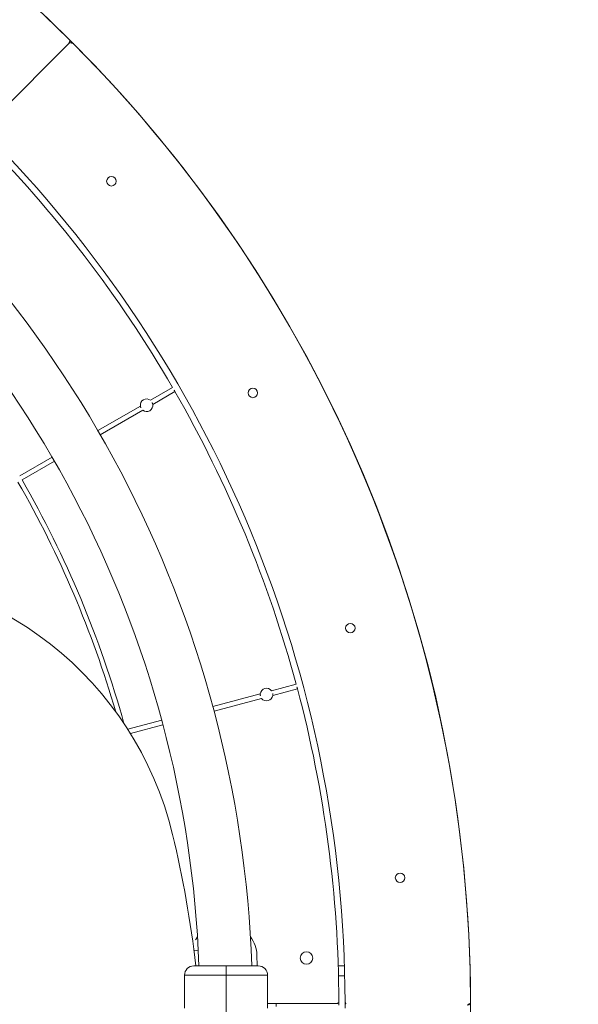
# Model space of a CAD drawing. Extents: x 5459245 to 5462690, y 5971016 to 5972523.
# Tile 30 of 136: x 5462447.903 to 5462448.259, y 5972204.564 to 5972205.192. Entities that reach past the tile are written whole.
import ezdxf

# ---------------------------------------------------------------- set-up
doc = ezdxf.new("R2010")
doc.units = 0
doc.linetypes.add('8', pattern=[0.5, 0.25, -0.25])
doc.layers.add('A_MAŁA ARCHITEKTURA', color=195, linetype='CONTINUOUS', lineweight=9)

msp = doc.modelspace()

# ---------------------------------------------------------------- linework, layer by layer
at = {"layer": 'A_MAŁA ARCHITEKTURA'}
for p, q in [((5462447.8805, 5972205.12268), (5462447.93426, 5972205.17644)), ((5462447.98619, 5972204.94895), (5462448.0003, 5972204.9571)), ((5462447.98769, 5972204.94636), (5462448.0018, 5972204.9545)), ((5462447.95266, 5972204.92959), (5462447.97977, 5972204.94525)), ((5462447.95416, 5972204.92699), (5462447.98127, 5972204.94265)), ((5462447.90284, 5972204.90083), (5462447.92346, 5972204.91274)), ((5462447.90434, 5972204.89823), (5462447.92496, 5972204.91014)), ((5462448.06337, 5972204.76364), (5462448.07911, 5972204.76786)), ((5462448.02597, 5972204.75362), (5462448.05621, 5972204.76172)), ((5462448.06415, 5972204.76074), (5462448.07989, 5972204.76496)), ((5462448.02675, 5972204.75072), (5462448.05698, 5972204.75882)), ((5462447.97171, 5972204.73908), (5462447.99341, 5972204.74489)), ((5462447.97338, 5972204.73642), (5462447.99418, 5972204.742)), ((5462448.05432, 5972204.58818), (5462448.05406, 5972204.59505)), ((5462448.03439, 5972204.58818), (5462448.03439, 5972204.58217)), ((5462448.10586, 5972204.58818), (5462448.10987, 5972204.58818)), ((5462448.00788, 5972204.58217), (5462448.00788, 5972204.56514)), ((5462448.00788, 5972204.58217), (5462448.03439, 5972204.58217)), ((5462448.03439, 5972204.58217), (5462448.03439, 5972204.54416)), ((5462448.03439, 5972204.58217), (5462448.0609, 5972204.58217)), ((5462448.0609, 5972204.56517), (5462448.0609, 5972204.58217)), ((5462448.10604, 5972204.58177), (5462448.11004, 5972204.58177)), ((5462448.06084, 5972204.56417), (5462448.10526, 5972204.56417)), ((5462448.06625, 5972204.56417), (5462448.06625, 5972204.56317)), ((5462448.10626, 5972204.56317), (5462448.10626, 5972204.56517)), ((5462448.11026, 5972204.56117), (5462448.11026, 5972204.56516))]:
    msp.add_line(p, q, dxfattribs=at)
at = {"layer": 'A_MAŁA ARCHITEKTURA', "flags": 128}
for points in [[(5462448.01389, 5972204.59814), (5462448.01533, 5972204.598), (5462448.01667, 5972204.59778)], [(5462448.06625, 5972204.56217), (5462448.06625, 5972204.56317), (5462448.06625, 5972204.56417)]]:
    msp.add_lwpolyline(points, dxfattribs=at)
at = {"layer": 'A_MAŁA ARCHITEKTURA', "linetype": '8', "lineweight": 25, "ltscale": 5}
msp.add_circle((5462447.32099, 5972204.56317), 2.87, dxfattribs=at)
at = {"layer": 'A_MAŁA ARCHITEKTURA'}
for centre, radius in [((5462447.32099, 5972204.56317), 0.8693), ((5462447.96126, 5972205.08863), 0.003), ((5462448.05147, 5972204.95362), 0.003), ((5462448.11361, 5972204.80361), 0.003), ((5462448.14529, 5972204.64435), 0.003), ((5462448.08567, 5972204.59318), 0.004)]:
    msp.add_circle(centre, radius, dxfattribs=at)
for centre, radius, start, end in [((5462447.32099, 5972204.56317), 0.8693, 45.13217, 89.86782), ((5462447.93285, 5972205.17786), 0.002, 315, 45.13217), ((5462447.93568, 5972205.17503), 0.002, 44.86783, 135), ((5462447.32099, 5972204.56317), 0.8693, 0.13218, 44.86783), ((5462447.32099, 5972204.56317), 0.73025, 1.96306, 53.54596), ((5462447.32099, 5972204.56317), 0.69654, 2.05769, 53.45085), ((5462447.32099, 5972204.56317), 0.78928, 0.14488, 44.85512), ((5462447.32099, 5972204.56317), 0.78527, 30.1095, 44.8905), ((5462447.32099, 5972204.56317), 0.78527, 29.89055, 30.1095), ((5462447.98373, 5972204.9458), 0.004, 52.02431, 187.9757), ((5462447.98373, 5972204.9458), 0.004, 7.9757, 52.02431), ((5462447.32099, 5972204.56317), 0.78527, 15.1095, 29.89055), ((5462447.98373, 5972204.9458), 0.004, 187.9757, 232.02431), ((5462447.98373, 5972204.9458), 0.004, 232.02431, 7.9757), ((5462447.32099, 5972204.56317), 0.66973, 16.22222, 29.87164), ((5462447.32099, 5972204.56317), 0.67273, 15.48223, 29.87222), ((5462447.78633, 5972204.62047), 0.22008, 13.54979, 90), ((5462447.32099, 5972204.56317), 0.78527, 14.89053, 15.1095), ((5462448.06018, 5972204.76123), 0.004, 172.9757, 217.0243), ((5462448.06018, 5972204.76123), 0.004, 37.0243, 172.9757), ((5462448.06018, 5972204.76123), 0.004, 217.0243, 352.9757), ((5462448.06018, 5972204.76123), 0.004, 352.9757, 37.0243), ((5462447.32099, 5972204.56317), 0.78527, 0.14616, 14.89053), ((5462447.32789, 5972204.50999), 0.69164, 6.49192, 13.54979), ((5462448.03307, 5972204.59415), 0.02101, 143.55363, 159.19851), ((5462448.03307, 5972204.59415), 0.02101, 2.4569, 36.55915), ((5462448.01388, 5972204.58217), 0.006, 90, 180), ((5462448.05489, 5972204.58217), 0.006, 0, 90), ((5462448.10526, 5972204.56517), 0.001, 270, 0.14616), ((5462448.11226, 5972204.56517), 0.002, 180.14488, 270), ((5462448.18829, 5972204.56517), 0.002, 270, 0.13218)]:
    msp.add_arc(centre, radius, start, end, dxfattribs=at)
for points, knots in [([(5462448.03439, 5972204.58818), (5462448.03266, 5972204.58818), (5462448.02925, 5972204.58818), (5462448.02456, 5972204.58818), (5462448.02052, 5972204.58818), (5462448.01722, 5972204.58818), (5462448.01494, 5972204.58818), (5462448.01385, 5972204.58818), (5462448.01399, 5972204.58818), (5462448.01403, 5972204.58818)], [0, 0, 0, 0, 0.161151, 0.317321, 0.465641, 0.619176, 0.779193, 0.940914, 1, 1, 1, 1]), ([(5462448.03439, 5972204.58818), (5462448.03612, 5972204.58818), (5462448.03952, 5972204.58818), (5462448.04421, 5972204.58818), (5462448.04825, 5972204.58818), (5462448.05156, 5972204.58818), (5462448.05383, 5972204.58818), (5462448.05493, 5972204.58818), (5462448.05478, 5972204.58818), (5462448.05475, 5972204.58818)], [0, 0, 0, 0, 0.16115, 0.31732, 0.465641, 0.619175, 0.779192, 0.940914, 1, 1, 1, 1]), ([(5462448.00788, 5972204.56117), (5462448.00788, 5972204.56119), (5462448.00788, 5972204.56123), (5462448.00791, 5972204.56158), (5462448.00793, 5972204.56208), (5462448.00795, 5972204.56272), (5462448.00795, 5972204.5634), (5462448.00794, 5972204.56406), (5462448.00791, 5972204.56462), (5462448.00789, 5972204.565), (5462448.00788, 5972204.56518), (5462448.00788, 5972204.56515), (5462448.00788, 5972204.56514)], [0, 0, 0, 0, 0.107156, 0.214316, 0.321664, 0.429137, 0.536402, 0.64345, 0.75061, 0.858032, 0.965469, 1, 1, 1, 1]), ([(5462448.0609, 5972204.56517), (5462448.06089, 5972204.56515), (5462448.06089, 5972204.5651), (5462448.06087, 5972204.56476), (5462448.06084, 5972204.56425), (5462448.06082, 5972204.56362), (5462448.06082, 5972204.56293), (5462448.06083, 5972204.56228), (5462448.06086, 5972204.56172), (5462448.06088, 5972204.56134), (5462448.0609, 5972204.56116), (5462448.06089, 5972204.56118), (5462448.06089, 5972204.56119)], [0, 0, 0, 0, 0.107156, 0.214317, 0.321665, 0.429137, 0.536402, 0.64345, 0.75061, 0.858032, 0.965469, 1, 1, 1, 1])]:
    msp.add_open_spline(points, degree=3, knots=knots, dxfattribs=at)

doc.saveas('drawing.dxf')
